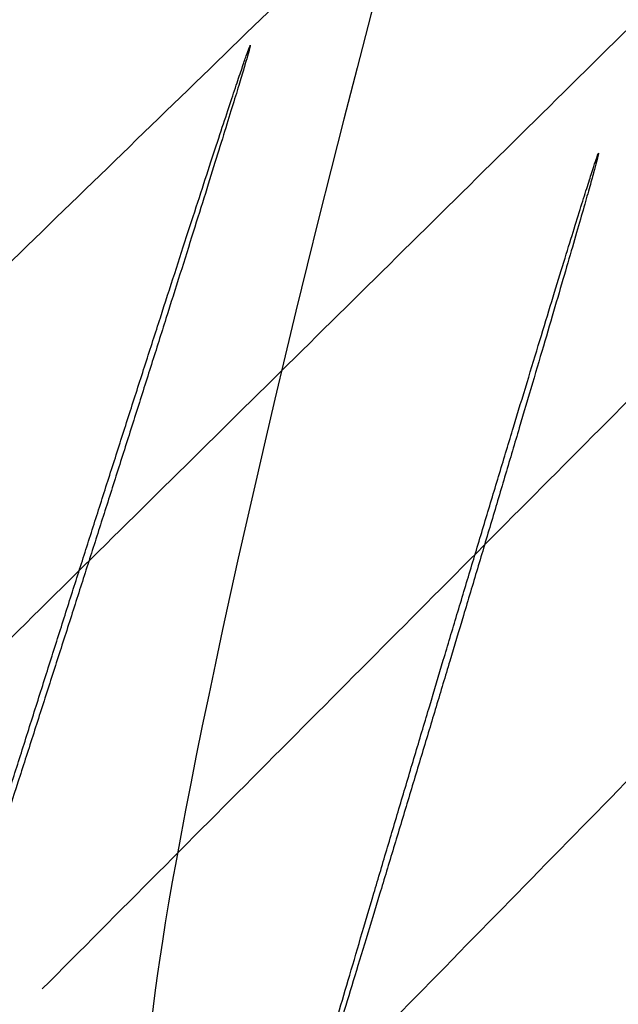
# Model space of a CAD drawing. Header units: millimetres. Extents: x -418 to 440, y -273 to 486.
# Tile 14 of 256: x -305.77 to -301.24, y -244.41 to -236.98. Entities that reach past the tile are written whole.
import ezdxf

# ---------------------------------------------------------------- set-up
doc = ezdxf.new("R2010")
doc.units = ezdxf.units.MM
doc.layers.add('mousse 2', color=7, linetype='Continuous', true_color=0x616161)

msp = doc.modelspace()

# ---------------------------------------------------------------- linework, layer by layer
at = {"layer": 'mousse 2'}
for points, degree in [([(-300.3607, -227.4009, 385.0909), (-304.3592, -240.205, 377.0932), (-305.0981, -245.9862, 361.4559), (-304.6724, -244.5794, 345.1008)], 3), ([(-297.2626, -228.3654, 385.1486), (-300.9637, -241.2528, 377.1202), (-301.5557, -247.0131, 361.4678), (-301.1619, -245.594, 345.1011)], 3), ([(-312.2063, -242.0985, 345.1002), (-305.1136, -235.3331, 247.3788), (-298.021, -228.5677, 149.6574)], 2), ([(-310.0159, -242.8633, 345.1004), (-302.951, -236.0116, 247.3806), (-295.8861, -229.1599, 149.6607)], 2), ([(-307.8088, -243.5976, 345.1006), (-300.7759, -236.658, 247.3828), (-293.7429, -229.7184, 149.665)], 2), ([(-305.5961, -244.2977, 345.1008), (-298.5935, -237.2701, 247.3843), (-291.5909, -230.2426, 149.6679)], 2), ([(-303.3703, -244.966, 345.1009), (-296.3998, -237.8496, 247.3867), (-289.4293, -230.7332, 149.6724)], 2)]:
    msp.add_open_spline(points, degree=degree, dxfattribs=at)
for points in [[(-305.2179, -240.986, 364.2232), (-304.0003, -237.1758, 364.2275), (-304.0243, -237.1726, 368.2274), (-304.0482, -237.1693, 372.2273), (-305.2658, -240.9795, 372.2231), (-306.4834, -244.7897, 372.2189), (-306.4595, -244.7929, 368.219), (-306.4356, -244.7961, 364.219), (-305.2179, -240.986, 364.2232)], [(-302.5173, -241.8221, 364.2403), (-301.369, -237.9905, 364.244), (-301.3935, -237.9871, 368.244), (-301.4179, -237.9837, 372.2439), (-302.5662, -241.8153, 372.2401), (-303.7145, -245.6469, 372.2363), (-303.6901, -245.6503, 368.2364), (-303.6656, -245.6537, 364.2365), (-302.5173, -241.8221, 364.2403)]]:
    msp.add_rational_spline(points, [1, 0.707106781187, 1, 0.707106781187, 1, 0.707106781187, 1, 0.707106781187, 1], degree=2, knots=[0, 0, 0, 6.283185, 6.283185, 12.566371, 12.566371, 18.849556, 18.849556, 25.132741, 25.132741, 25.132741], dxfattribs=at)

doc.saveas('drawing.dxf')
